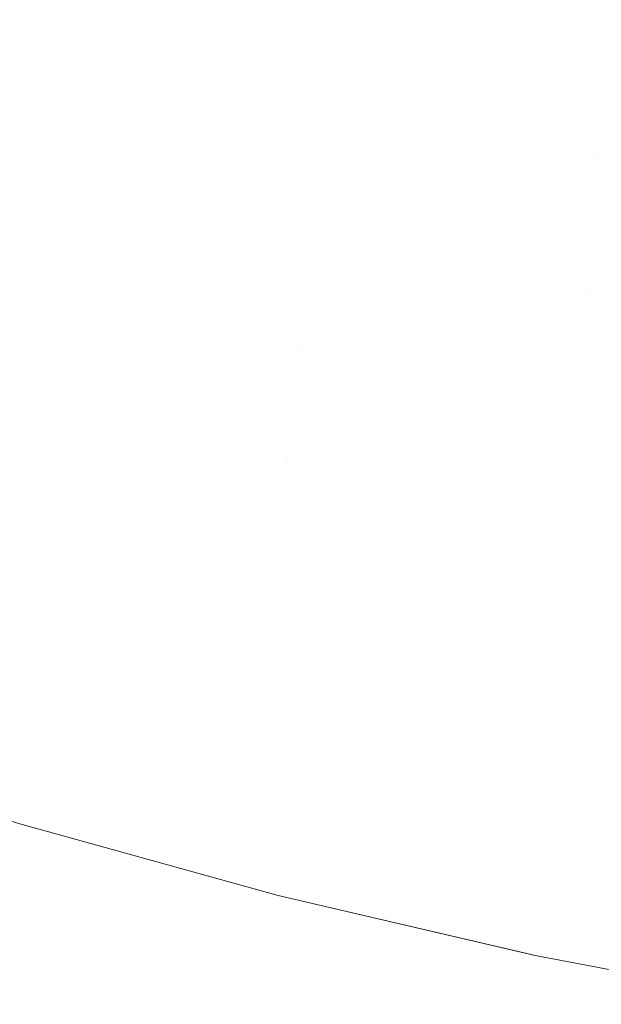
# Model space of a CAD drawing. Header units: centimetres. Extents: x -17.1 to 18.2, y 4.2 to 6.
# Tile 13 of 256: x -17.03316 to -17.02903, y 4.20083 to 4.20783. Entities that reach past the tile are written whole.
import ezdxf

# ---------------------------------------------------------------- set-up
doc = ezdxf.new("R2010")
doc.units = ezdxf.units.CM
doc.header["$LTSCALE"] = 2.54
doc.layers.add('Lucido design-1', color=7, linetype='Continuous')

# ---------------------------------------------------------------- blocks, each defined once
blk = doc.blocks.new('Gruppo-3-1')
at = {"color": 7, "linetype": 'Continuous', "lineweight": 9}
for points, invisible_edges in [([(-17.0328598, 4.2078754, -2276.2887813), (-17.0319118, 4.2075932, -2276.2887813), (-17.0317821, 4.2086286, -2276.2859436), (-17.0327195, 4.2089077, -2276.2859436)], 15), ([(-17.0308406, 4.2083711, -2276.2859436), (-17.0317821, 4.2086286, -2276.2859436), (-17.0319118, 4.2075932, -2276.2887813), (-17.0309597, 4.2073328, -2276.2887813)], 15), ([(-17.0327909, 4.2083817, -2276.9569834), (-17.0318482, 4.208101, -2276.9569834), (-17.0319118, 4.2075932, -2276.9555586), (-17.0328598, 4.2078754, -2276.9555586)], 15), ([(-17.0309597, 4.2073328, -2276.2887813), (-17.0300037, 4.2070944, -2276.2887813), (-17.0298953, 4.2081353, -2276.2859436), (-17.0308406, 4.2083711, -2276.2859436)], 15), ([(-17.0308406, 4.2083711, -2276.9583964), (-17.0298953, 4.2081353, -2276.9583964), (-17.0299506, 4.2076049, -2276.9569834), (-17.0309013, 4.2078421, -2276.9569834)], 15), ([(-17.0328598, 4.2078754, -2276.2887813), (-17.0338032, 4.2081793, -2276.2887813), (-17.0339424, 4.2072301, -2276.2916647), (-17.0329892, 4.206923, -2276.2916647)], 15), ([(-17.0329259, 4.2073891, -2276.9541224), (-17.0338743, 4.2076946, -2276.9541224), (-17.0338032, 4.2081793, -2276.9555586), (-17.0328598, 4.2078754, -2276.9555586)], 15), ([(-17.0289466, 4.2079215, -2276.2859436), (-17.0298953, 4.2081353, -2276.2859436), (-17.0300037, 4.2070944, -2276.2887813), (-17.0290443, 4.2068781, -2276.2887813)], 15), ([(-17.0289964, 4.2073899, -2276.9569834), (-17.0299506, 4.2076049, -2276.9569834), (-17.0298953, 4.2081353, -2276.9583964), (-17.0289466, 4.2079215, -2276.9583964)], 15), ([(-17.0309597, 4.2073328, -2276.9555586), (-17.0319118, 4.2075932, -2276.9555586), (-17.0318482, 4.208101, -2276.9569834), (-17.0309013, 4.2078421, -2276.9569834)], 15), ([(-17.0329892, 4.206923, -2276.2916647), (-17.0320315, 4.2066379, -2276.2916647), (-17.0319118, 4.2075932, -2276.2887813), (-17.0328598, 4.2078754, -2276.2887813)], 15), ([(-17.0328598, 4.2078754, -2276.9555586), (-17.0319118, 4.2075932, -2276.9555586), (-17.0319729, 4.2071054, -2276.9541224), (-17.0329259, 4.2073891, -2276.9541224)], 15), ([(-17.0290443, 4.2068781, -2276.2887813), (-17.0280817, 4.2066842, -2276.2887813), (-17.0279948, 4.2077298, -2276.2859436), (-17.0289466, 4.2079215, -2276.2859436)], 15), ([(-17.0309013, 4.2078421, -2276.9569834), (-17.0299506, 4.2076049, -2276.9569834), (-17.0300037, 4.2070944, -2276.9555586), (-17.0309597, 4.2073328, -2276.9555586)], 15), ([(-17.0329892, 4.206923, -2276.9526752), (-17.0339424, 4.2072301, -2276.9526752), (-17.0338743, 4.2076946, -2276.9541224), (-17.0329259, 4.2073891, -2276.9541224)], 15), ([(-17.0309597, 4.2073328, -2276.2887813), (-17.0319118, 4.2075932, -2276.2887813), (-17.0320315, 4.2066379, -2276.2916647), (-17.0310695, 4.2063748, -2276.2916647)], 15), ([(-17.0310158, 4.2068436, -2276.9541224), (-17.0319729, 4.2071054, -2276.9541224), (-17.0319118, 4.2075932, -2276.9555586), (-17.0309597, 4.2073328, -2276.9555586)], 15), ([(-17.0290443, 4.2068781, -2276.9555586), (-17.0300037, 4.2070944, -2276.9555586), (-17.0299506, 4.2076049, -2276.9569834), (-17.0289964, 4.2073899, -2276.9569834)], 15), ([(-17.0329259, 4.2073891, -2276.9541224), (-17.0319729, 4.2071054, -2276.9541224), (-17.0320315, 4.2066379, -2276.9526752), (-17.0329892, 4.206923, -2276.9526752)], 15), ([(-17.0289964, 4.2073899, -2276.9569834), (-17.028039, 4.2071971, -2276.9569834), (-17.0280817, 4.2066842, -2276.9555586), (-17.0290443, 4.2068781, -2276.9555586)], 15), ([(-17.0310695, 4.2063748, -2276.2916647), (-17.0301037, 4.2061339, -2276.2916647), (-17.0300037, 4.2070944, -2276.2887813), (-17.0309597, 4.2073328, -2276.2887813)], 15), ([(-17.0309597, 4.2073328, -2276.9555586), (-17.0300037, 4.2070944, -2276.9555586), (-17.0300548, 4.2066039, -2276.9541224), (-17.0310158, 4.2068436, -2276.9541224)], 15), ([(-17.0329892, 4.206923, -2276.2916647), (-17.0339424, 4.2072301, -2276.2916647), (-17.0340696, 4.206363, -2276.2945904), (-17.0331075, 4.2060531, -2276.2945904)], 15), ([(-17.0330498, 4.2064776, -2276.9512174), (-17.0340075, 4.2067861, -2276.9512174), (-17.0339424, 4.2072301, -2276.9526752), (-17.0329892, 4.206923, -2276.9526752)], 15), ([(-17.0310695, 4.2063748, -2276.9526752), (-17.0320315, 4.2066379, -2276.9526752), (-17.0319729, 4.2071054, -2276.9541224), (-17.0310158, 4.2068436, -2276.9541224)], 15), ([(-17.0290443, 4.2068781, -2276.2887813), (-17.0300037, 4.2070944, -2276.2887813), (-17.0301037, 4.2061339, -2276.2916647), (-17.0291344, 4.2059155, -2276.2916647)], 15), ([(-17.0300548, 4.2066039, -2276.9541224), (-17.0300037, 4.2070944, -2276.9555586), (-17.0290443, 4.2068781, -2276.9555586)], 11), ([(-17.0331075, 4.2060531, -2276.2945904), (-17.0321408, 4.2057653, -2276.2945904), (-17.0320315, 4.2066379, -2276.2916647), (-17.0329892, 4.206923, -2276.2916647)], 15), ([(-17.0329892, 4.206923, -2276.9526752), (-17.0320315, 4.2066379, -2276.9526752), (-17.0320875, 4.2061911, -2276.9512174), (-17.0330498, 4.2064776, -2276.9512174)], 15), ([(-17.0290443, 4.2068781, -2276.9555586), (-17.0291344, 4.2059155, -2276.9526752), (-17.0301037, 4.2061339, -2276.9526752), (-17.0300548, 4.2066039, -2276.9541224)], 15), ([(-17.0291344, 4.2059155, -2276.2916647), (-17.0281618, 4.2057196, -2276.2916647), (-17.0280817, 4.2066842, -2276.2887813), (-17.0290443, 4.2068781, -2276.2887813)], 15), ([(-17.0290443, 4.2068781, -2276.9555586), (-17.0280817, 4.2066842, -2276.9555586), (-17.0281618, 4.2057196, -2276.9526752), (-17.0291344, 4.2059155, -2276.9526752)], 15), ([(-17.0310158, 4.2068436, -2276.9541224), (-17.0300548, 4.2066039, -2276.9541224), (-17.0301037, 4.2061339, -2276.9526752), (-17.0310695, 4.2063748, -2276.9526752)], 15), ([(-17.0331075, 4.2060531, -2276.9497496), (-17.0340696, 4.206363, -2276.9497496), (-17.0340075, 4.2067861, -2276.9512174), (-17.0330498, 4.2064776, -2276.9512174)], 15), ([(-17.0310695, 4.2063748, -2276.2916647), (-17.0320315, 4.2066379, -2276.2916647), (-17.0321408, 4.2057653, -2276.2945904), (-17.0311699, 4.2054997, -2276.2945904)], 15), ([(-17.0311209, 4.2059267, -2276.9512174), (-17.0320875, 4.2061911, -2276.9512174), (-17.0320315, 4.2066379, -2276.9526752), (-17.0310695, 4.2063748, -2276.9526752)], 15), ([(-17.0330498, 4.2064776, -2276.9512174), (-17.0320875, 4.2061911, -2276.9512174), (-17.0321408, 4.2057653, -2276.9497496), (-17.0331075, 4.2060531, -2276.9497496)], 15), ([(-17.0331075, 4.2060531, -2276.2945904), (-17.0340696, 4.206363, -2276.2945904), (-17.0341843, 4.2055805, -2276.2975546), (-17.0332142, 4.205268, -2276.2975546)], 15), ([(-17.0331623, 4.2056498, -2276.9482721), (-17.0341285, 4.205961, -2276.9482721), (-17.0340696, 4.206363, -2276.9497496), (-17.0331075, 4.2060531, -2276.9497496)], 15), ([(-17.0311699, 4.2054997, -2276.2945904), (-17.0301951, 4.2052566, -2276.2945904), (-17.0301037, 4.2061339, -2276.2916647), (-17.0310695, 4.2063748, -2276.2916647)], 15), ([(-17.0310695, 4.2063748, -2276.9526752), (-17.0301037, 4.2061339, -2276.9526752), (-17.0301505, 4.2056847, -2276.9512174), (-17.0311209, 4.2059267, -2276.9512174)], 15), ([(-17.0311699, 4.2054997, -2276.9497496), (-17.0321408, 4.2057653, -2276.9497496), (-17.0320875, 4.2061911, -2276.9512174), (-17.0311209, 4.2059267, -2276.9512174)], 15), ([(-17.0291344, 4.2059155, -2276.2916647), (-17.0301037, 4.2061339, -2276.2916647), (-17.0301951, 4.2052566, -2276.2945904), (-17.0292167, 4.2050361, -2276.2945904)], 15), ([(-17.0301505, 4.2056847, -2276.9512174), (-17.0301037, 4.2061339, -2276.9526752), (-17.0291344, 4.2059155, -2276.9526752)], 11), ([(-17.0332142, 4.205268, -2276.2975546), (-17.0322395, 4.2049778, -2276.2975546), (-17.0321408, 4.2057653, -2276.2945904), (-17.0331075, 4.2060531, -2276.2945904)], 15), ([(-17.0331075, 4.2060531, -2276.9497496), (-17.0321408, 4.2057653, -2276.9497496), (-17.0321915, 4.2053608, -2276.9482721), (-17.0331623, 4.2056498, -2276.9482721)], 15), ([(-17.0332142, 4.205268, -2276.9467854), (-17.0341843, 4.2055805, -2276.9467854), (-17.0341285, 4.205961, -2276.9482721), (-17.0331623, 4.2056498, -2276.9482721)], 15), ([(-17.0311209, 4.2059267, -2276.9512174), (-17.0301505, 4.2056847, -2276.9512174), (-17.0301951, 4.2052566, -2276.9497496), (-17.0311699, 4.2054997, -2276.9497496)], 15), ([(-17.0291344, 4.2059155, -2276.9526752), (-17.0292167, 4.2050361, -2276.9497496), (-17.0301951, 4.2052566, -2276.9497496), (-17.0301505, 4.2056847, -2276.9512174)], 15), ([(-17.0292167, 4.2050361, -2276.2945904), (-17.0282351, 4.2048384, -2276.2945904), (-17.0281618, 4.2057196, -2276.2916647), (-17.0291344, 4.2059155, -2276.2916647)], 15), ([(-17.0291344, 4.2059155, -2276.9526752), (-17.0281618, 4.2057196, -2276.9526752), (-17.0282351, 4.2048384, -2276.9497496), (-17.0292167, 4.2050361, -2276.9497496)], 15), ([(-17.0311699, 4.2054997, -2276.2945904), (-17.0321408, 4.2057653, -2276.2945904), (-17.0322395, 4.2049778, -2276.2975546), (-17.0312605, 4.20471, -2276.2975546)], 15), ([(-17.0321915, 4.2053608, -2276.9482721), (-17.0321408, 4.2057653, -2276.9497496), (-17.0311699, 4.2054997, -2276.9497496)], 11), ([(-17.0331623, 4.2056498, -2276.9482721), (-17.0321915, 4.2053608, -2276.9482721), (-17.0322395, 4.2049778, -2276.9467854), (-17.0332142, 4.205268, -2276.9467854)], 15), ([(-17.0311699, 4.2054997, -2276.9497496), (-17.0312605, 4.20471, -2276.9467854), (-17.0322395, 4.2049778, -2276.9467854), (-17.0321915, 4.2053608, -2276.9482721)], 15), ([(-17.0312605, 4.20471, -2276.2975546), (-17.0302775, 4.2044649, -2276.2975546), (-17.0301951, 4.2052566, -2276.2945904), (-17.0311699, 4.2054997, -2276.2945904)], 15), ([(-17.0311699, 4.2054997, -2276.9497496), (-17.0301951, 4.2052566, -2276.9497496), (-17.0302775, 4.2044649, -2276.9467854), (-17.0312605, 4.20471, -2276.9467854)], 15), ([(-17.0333091, 4.2045699, -2276.3005536), (-17.0323272, 4.2042776, -2276.3005536), (-17.0322395, 4.2049778, -2276.2975546), (-17.0332142, 4.205268, -2276.2975546)], 15), ([(-17.0332142, 4.205268, -2276.9467854), (-17.0322395, 4.2049778, -2276.9467854), (-17.0322847, 4.2046167, -2276.94529), (-17.0332631, 4.204908, -2276.94529)], 15), ([(-17.0292167, 4.2050361, -2276.2945904), (-17.0301951, 4.2052566, -2276.2945904), (-17.0302775, 4.2044649, -2276.2975546), (-17.029291, 4.2042426, -2276.2975546)], 15), ([(-17.029291, 4.2042426, -2276.9467854), (-17.0302775, 4.2044649, -2276.9467854), (-17.0301951, 4.2052566, -2276.9497496), (-17.0292167, 4.2050361, -2276.9497496)], 15), ([(-17.029291, 4.2042426, -2276.2975546), (-17.0283012, 4.2040432, -2276.2975546), (-17.0282351, 4.2048384, -2276.2945904), (-17.0292167, 4.2050361, -2276.2945904)], 15), ([(-17.0292167, 4.2050361, -2276.9497496), (-17.0282351, 4.2048384, -2276.9497496), (-17.0283012, 4.2040432, -2276.9467854), (-17.029291, 4.2042426, -2276.9467854)], 15), ([(-17.0312605, 4.20471, -2276.2975546), (-17.0322395, 4.2049778, -2276.2975546), (-17.0323272, 4.2042776, -2276.3005536), (-17.031341, 4.2040079, -2276.3005536)], 15), ([(-17.0322847, 4.2046167, -2276.94529), (-17.0322395, 4.2049778, -2276.9467854), (-17.0312605, 4.20471, -2276.9467854)], 11), ([(-17.0332631, 4.204908, -2276.94529), (-17.0322847, 4.2046167, -2276.94529), (-17.0323272, 4.2042776, -2276.9437864), (-17.0333091, 4.2045699, -2276.9437864)], 15), ([(-17.0312605, 4.20471, -2276.9467854), (-17.031341, 4.2040079, -2276.9437864), (-17.0323272, 4.2042776, -2276.9437864), (-17.0322847, 4.2046167, -2276.94529)], 15), ([(-17.031341, 4.2040079, -2276.3005536), (-17.0303508, 4.2037609, -2276.3005536), (-17.0302775, 4.2044649, -2276.2975546), (-17.0312605, 4.20471, -2276.2975546)], 15), ([(-17.0312605, 4.20471, -2276.9467854), (-17.0302775, 4.2044649, -2276.9467854), (-17.0303508, 4.2037609, -2276.9437864), (-17.031341, 4.2040079, -2276.9437864)], 15), ([(-17.0333919, 4.2039608, -2276.3035833), (-17.0324037, 4.2036666, -2276.3035833), (-17.0323272, 4.2042776, -2276.3005536), (-17.0333091, 4.2045699, -2276.3005536)], 15), ([(-17.0333091, 4.2045699, -2276.9437864), (-17.0323272, 4.2042776, -2276.9437864), (-17.0324037, 4.2036666, -2276.9407566), (-17.0333919, 4.2039608, -2276.9407566)], 15), ([(-17.029291, 4.2042426, -2276.2975546), (-17.0302775, 4.2044649, -2276.2975546), (-17.0303508, 4.2037609, -2276.3005536), (-17.029357, 4.2035369, -2276.3005536)], 15), ([(-17.029357, 4.2035369, -2276.9437864), (-17.0303508, 4.2037609, -2276.9437864), (-17.0302775, 4.2044649, -2276.9467854), (-17.029291, 4.2042426, -2276.9467854)], 15), ([(-17.031341, 4.2040079, -2276.3005536), (-17.0323272, 4.2042776, -2276.3005536), (-17.0324037, 4.2036666, -2276.3035833), (-17.0314112, 4.2033952, -2276.3035833)], 15), ([(-17.0314112, 4.2033952, -2276.9407566), (-17.0324037, 4.2036666, -2276.9407566), (-17.0323272, 4.2042776, -2276.9437864), (-17.031341, 4.2040079, -2276.9437864)], 15), ([(-17.029357, 4.2035369, -2276.3005536), (-17.0283599, 4.2033361, -2276.3005536), (-17.0283012, 4.2040432, -2276.2975546), (-17.029291, 4.2042426, -2276.2975546)], 15), ([(-17.029291, 4.2042426, -2276.9467854), (-17.0283012, 4.2040432, -2276.9467854), (-17.0283599, 4.2033361, -2276.9437864), (-17.029357, 4.2035369, -2276.9437864)], 15), ([(-17.0314112, 4.2033952, -2276.3035833), (-17.0304148, 4.2031467, -2276.3035833), (-17.0303508, 4.2037609, -2276.3005536), (-17.031341, 4.2040079, -2276.3005536)], 15), ([(-17.031341, 4.2040079, -2276.9437864), (-17.0303508, 4.2037609, -2276.9437864), (-17.0304148, 4.2031467, -2276.9407566), (-17.0314112, 4.2033952, -2276.9407566)], 15), ([(-17.0334623, 4.2034425, -2276.3066398), (-17.0324689, 4.2031467, -2276.3066398), (-17.0324037, 4.2036666, -2276.3035833), (-17.0333919, 4.2039608, -2276.3035833)], 15), ([(-17.0333919, 4.2039608, -2276.9407566), (-17.0324037, 4.2036666, -2276.9407566), (-17.0324689, 4.2031467, -2276.9377002), (-17.0334623, 4.2034425, -2276.9377002)], 15), ([(-17.029357, 4.2035369, -2276.3005536), (-17.0303508, 4.2037609, -2276.3005536), (-17.0304148, 4.2031467, -2276.3035833), (-17.0294146, 4.2029213, -2276.3035833)], 15), ([(-17.0294146, 4.2029213, -2276.9407566), (-17.0304148, 4.2031467, -2276.9407566), (-17.0303508, 4.2037609, -2276.9437864), (-17.029357, 4.2035369, -2276.9437864)], 15), ([(-17.0314112, 4.2033952, -2276.3035833), (-17.0324037, 4.2036666, -2276.3035833), (-17.0324689, 4.2031467, -2276.3066398), (-17.031471, 4.2028737, -2276.3066398)], 15), ([(-17.031471, 4.2028737, -2276.9377002), (-17.0324689, 4.2031467, -2276.9377002), (-17.0324037, 4.2036666, -2276.9407566), (-17.0314112, 4.2033952, -2276.9407566)], 15), ([(-17.0294146, 4.2029213, -2276.3035833), (-17.0284112, 4.2027192, -2276.3035833), (-17.0283599, 4.2033361, -2276.3005536), (-17.029357, 4.2035369, -2276.3005536)], 15), ([(-17.029357, 4.2035369, -2276.9437864), (-17.0283599, 4.2033361, -2276.9437864), (-17.0284112, 4.2027192, -2276.9407566), (-17.0294146, 4.2029213, -2276.9407566)], 15), ([(-17.0335203, 4.2030163, -2276.3097186), (-17.0325224, 4.2027192, -2276.3097186), (-17.0324689, 4.2031467, -2276.3066398), (-17.0334623, 4.2034425, -2276.3066398)], 15), ([(-17.0334623, 4.2034425, -2276.9377002), (-17.0324689, 4.2031467, -2276.9377002), (-17.0325224, 4.2027192, -2276.9346213), (-17.0335203, 4.2030163, -2276.9346213)], 15), ([(-17.031471, 4.2028737, -2276.3066398), (-17.0304692, 4.2026239, -2276.3066398), (-17.0304148, 4.2031467, -2276.3035833), (-17.0314112, 4.2033952, -2276.3035833)], 15), ([(-17.0314112, 4.2033952, -2276.9407566), (-17.0304148, 4.2031467, -2276.9407566), (-17.0304692, 4.2026239, -2276.9377002), (-17.031471, 4.2028737, -2276.9377002)], 15), ([(-17.031471, 4.2028737, -2276.3066398), (-17.0324689, 4.2031467, -2276.3066398), (-17.0325224, 4.2027192, -2276.3097186), (-17.0315202, 4.202445, -2276.3097186)], 15), ([(-17.0315202, 4.202445, -2276.9346213), (-17.0325224, 4.2027192, -2276.9346213), (-17.0324689, 4.2031467, -2276.9377002), (-17.031471, 4.2028737, -2276.9377002)], 15), ([(-17.0294146, 4.2029213, -2276.3035833), (-17.0304148, 4.2031467, -2276.3035833), (-17.0304692, 4.2026239, -2276.3066398), (-17.0294637, 4.2023973, -2276.3066398)], 15), ([(-17.0294637, 4.2023973, -2276.9377002), (-17.0304692, 4.2026239, -2276.9377002), (-17.0304148, 4.2031467, -2276.9407566), (-17.0294146, 4.2029213, -2276.9407566)], 15), ([(-17.0335655, 4.2026835, -2276.3128155), (-17.0325642, 4.2023854, -2276.3128155), (-17.0325224, 4.2027192, -2276.3097186), (-17.0335203, 4.2030163, -2276.3097186)], 15), ([(-17.0335203, 4.2030163, -2276.9346213), (-17.0325224, 4.2027192, -2276.9346213), (-17.0325642, 4.2023854, -2276.9315244), (-17.0335655, 4.2026835, -2276.9315244)], 15), ([(-17.0294637, 4.2023973, -2276.3066398), (-17.0284548, 4.2021941, -2276.3066398), (-17.0284112, 4.2027192, -2276.3035833), (-17.0294146, 4.2029213, -2276.3035833)], 15), ([(-17.0294146, 4.2029213, -2276.9407566), (-17.0284112, 4.2027192, -2276.9407566), (-17.0284548, 4.2021941, -2276.9377002), (-17.0294637, 4.2023973, -2276.9377002)], 15), ([(-17.0315202, 4.202445, -2276.3097186), (-17.0305139, 4.2021941, -2276.3097186), (-17.0304692, 4.2026239, -2276.3066398), (-17.031471, 4.2028737, -2276.3066398)], 15), ([(-17.031471, 4.2028737, -2276.9377002), (-17.0304692, 4.2026239, -2276.9377002), (-17.0305139, 4.2021941, -2276.9346213), (-17.0315202, 4.202445, -2276.9346213)], 15), ([(-17.0335979, 4.2024451, -2276.3159261), (-17.0325942, 4.2021462, -2276.3159261), (-17.0325642, 4.2023854, -2276.3128155), (-17.0335655, 4.2026835, -2276.3128155)], 15), ([(-17.0335655, 4.2026835, -2276.9315244), (-17.0325642, 4.2023854, -2276.9315244), (-17.0325942, 4.2021462, -2276.9284139), (-17.0335979, 4.2024451, -2276.9284139)], 15), ([(-17.0315202, 4.202445, -2276.3097186), (-17.0325224, 4.2027192, -2276.3097186), (-17.0325642, 4.2023854, -2276.3128155), (-17.0315586, 4.2021103, -2276.3128155)], 15), ([(-17.0315586, 4.2021103, -2276.9315244), (-17.0325642, 4.2023854, -2276.9315244), (-17.0325224, 4.2027192, -2276.9346213), (-17.0315202, 4.202445, -2276.9346213)], 15), ([(-17.0294637, 4.2023973, -2276.3066398), (-17.0304692, 4.2026239, -2276.3066398), (-17.0305139, 4.2021941, -2276.3097186), (-17.029504, 4.2019665, -2276.3097186)], 15), ([(-17.029504, 4.2019665, -2276.9346213), (-17.0305139, 4.2021941, -2276.9346213), (-17.0304692, 4.2026239, -2276.9377002), (-17.0294637, 4.2023973, -2276.9377002)], 15), ([(-17.0336174, 4.2023018, -2276.3190457), (-17.0326122, 4.2020025, -2276.3190457), (-17.0325942, 4.2021462, -2276.3159261), (-17.0335979, 4.2024451, -2276.3159261)], 15), ([(-17.0335979, 4.2024451, -2276.9284139), (-17.0325942, 4.2021462, -2276.9284139), (-17.0326122, 4.2020025, -2276.9252942), (-17.0336174, 4.2023018, -2276.9252942)], 15), ([(-17.0315586, 4.2021103, -2276.3128155), (-17.0305489, 4.2018585, -2276.3128155), (-17.0305139, 4.2021941, -2276.3097186), (-17.0315202, 4.202445, -2276.3097186)], 15), ([(-17.0315202, 4.202445, -2276.9346213), (-17.0305139, 4.2021941, -2276.9346213), (-17.0305489, 4.2018585, -2276.9315244), (-17.0315586, 4.2021103, -2276.9315244)], 15), ([(-17.029504, 4.2019665, -2276.3097186), (-17.0284907, 4.2017624, -2276.3097186), (-17.0284548, 4.2021941, -2276.3066398), (-17.0294637, 4.2023973, -2276.3066398)], 15), ([(-17.0294637, 4.2023973, -2276.9377002), (-17.0284548, 4.2021941, -2276.9377002), (-17.0284907, 4.2017624, -2276.9346213), (-17.029504, 4.2019665, -2276.9346213)], 15), ([(-17.0315586, 4.2021103, -2276.3128155), (-17.0325642, 4.2023854, -2276.3128155), (-17.0325942, 4.2021462, -2276.3159261), (-17.0315861, 4.2018705, -2276.3159261)], 15), ([(-17.0315861, 4.2018705, -2276.9284139), (-17.0325942, 4.2021462, -2276.9284139), (-17.0325642, 4.2023854, -2276.9315244), (-17.0315586, 4.2021103, -2276.9315244)], 15), ([(-17.0336216, 4.202261, -2276.32217), (-17.0331627, 4.2021136, -2276.32217), (-17.0326122, 4.2020025, -2276.3190457), (-17.0336174, 4.2023018, -2276.3190457)], 14), ([(-17.0336174, 4.2023018, -2276.9252942), (-17.0326122, 4.2020025, -2276.9252942), (-17.0331627, 4.2021136, -2276.92217), (-17.0336216, 4.202261, -2276.92217)], 11), ([(-17.029504, 4.2019665, -2276.3097186), (-17.0305139, 4.2021941, -2276.3097186), (-17.0305489, 4.2018585, -2276.3128155), (-17.0295355, 4.2016301, -2276.3128155)], 15), ([(-17.0295355, 4.2016301, -2276.9315244), (-17.0305489, 4.2018585, -2276.9315244), (-17.0305139, 4.2021941, -2276.9346213), (-17.029504, 4.2019665, -2276.9346213)], 15), ([(-17.0315861, 4.2018705, -2276.3159261), (-17.0325942, 4.2021462, -2276.3159261), (-17.0326122, 4.2020025, -2276.3190457), (-17.0316026, 4.2017263, -2276.3190457)], 15), ([(-17.0316026, 4.2017263, -2276.9252942), (-17.0326122, 4.2020025, -2276.9252942), (-17.0325942, 4.2021462, -2276.9284139), (-17.0315861, 4.2018705, -2276.9284139)], 15), ([(-17.0316026, 4.2017263, -2276.3190457), (-17.0326122, 4.2020025, -2276.3190457), (-17.0331627, 4.2021136, -2276.32217), (-17.0316068, 4.2016831, -2276.32217)], 11), ([(-17.0331627, 4.2021136, -2276.92217), (-17.0313254, 4.2016053, -2276.92217), (-17.0313254, 4.2016053, -2276.32217), (-17.0316068, 4.2016831, -2276.32217)], 10), ([(-17.0316068, 4.2016831, -2276.32217), (-17.0331627, 4.2021136, -2276.32217), (-17.0331627, 4.2021136, -2276.92217)], 10), ([(-17.0313254, 4.2016053, -2276.92217), (-17.0331627, 4.2021136, -2276.92217), (-17.0326122, 4.2020025, -2276.9252942), (-17.0316026, 4.2017263, -2276.9252942)], 14), ([(-17.0315861, 4.2018705, -2276.3159261), (-17.0305739, 4.2016181, -2276.3159261), (-17.0305489, 4.2018585, -2276.3128155), (-17.0315586, 4.2021103, -2276.3128155)], 15), ([(-17.0315586, 4.2021103, -2276.9315244), (-17.0305489, 4.2018585, -2276.9315244), (-17.0305739, 4.2016181, -2276.9284139), (-17.0315861, 4.2018705, -2276.9284139)], 15), ([(-17.0295355, 4.2016301, -2276.3128155), (-17.0285187, 4.2014253, -2276.3128155), (-17.0284907, 4.2017624, -2276.3097186), (-17.029504, 4.2019665, -2276.3097186)], 15), ([(-17.029504, 4.2019665, -2276.9346213), (-17.0284907, 4.2017624, -2276.9346213), (-17.0285187, 4.2014253, -2276.9315244), (-17.0295355, 4.2016301, -2276.9315244)], 15), ([(-17.0316026, 4.2017263, -2276.3190457), (-17.030589, 4.2014735, -2276.3190457), (-17.0305739, 4.2016181, -2276.3159261), (-17.0315861, 4.2018705, -2276.3159261)], 15), ([(-17.0315861, 4.2018705, -2276.9284139), (-17.0305739, 4.2016181, -2276.9284139), (-17.030589, 4.2014735, -2276.9252942), (-17.0316026, 4.2017263, -2276.9252942)], 15), ([(-17.0295355, 4.2016301, -2276.3128155), (-17.0305489, 4.2018585, -2276.3128155), (-17.0305739, 4.2016181, -2276.3159261), (-17.029558, 4.2013891, -2276.3159261)], 15), ([(-17.029558, 4.2013891, -2276.9284139), (-17.0305739, 4.2016181, -2276.9284139), (-17.0305489, 4.2018585, -2276.9315244), (-17.0295355, 4.2016301, -2276.9315244)], 15), ([(-17.0316068, 4.2016831, -2276.32217), (-17.0313254, 4.2016053, -2276.32217), (-17.030589, 4.2014735, -2276.3190457), (-17.0316026, 4.2017263, -2276.3190457)], 14), ([(-17.0316026, 4.2017263, -2276.9252942), (-17.030589, 4.2014735, -2276.9252942), (-17.0313254, 4.2016053, -2276.92217)], 11), ([(-17.029558, 4.2013891, -2276.3159261), (-17.0285388, 4.2011838, -2276.3159261), (-17.0285187, 4.2014253, -2276.3128155), (-17.0295355, 4.2016301, -2276.3128155)], 15), ([(-17.0295355, 4.2016301, -2276.9315244), (-17.0285187, 4.2014253, -2276.9315244), (-17.0285388, 4.2011838, -2276.9284139), (-17.029558, 4.2013891, -2276.9284139)], 15), ([(-17.0295716, 4.2012442, -2276.3190457), (-17.030589, 4.2014735, -2276.3190457), (-17.0313254, 4.2016053, -2276.32217), (-17.0295758, 4.2011975, -2276.32217)], 11), ([(-17.0313254, 4.2016053, -2276.92217), (-17.0294961, 4.2011789, -2276.92217), (-17.0294961, 4.2011789, -2276.32217), (-17.0295758, 4.2011975, -2276.32217)], 10), ([(-17.0295758, 4.2011975, -2276.32217), (-17.0313254, 4.2016053, -2276.32217), (-17.0313254, 4.2016053, -2276.92217)], 10), ([(-17.0294961, 4.2011789, -2276.92217), (-17.0313254, 4.2016053, -2276.92217), (-17.030589, 4.2014735, -2276.9252942), (-17.0295716, 4.2012442, -2276.9252942)], 14), ([(-17.029558, 4.2013891, -2276.3159261), (-17.0305739, 4.2016181, -2276.3159261), (-17.030589, 4.2014735, -2276.3190457), (-17.0295716, 4.2012442, -2276.3190457)], 15), ([(-17.0295716, 4.2012442, -2276.9252942), (-17.030589, 4.2014735, -2276.9252942), (-17.0305739, 4.2016181, -2276.9284139), (-17.029558, 4.2013891, -2276.9284139)], 15), ([(-17.0295716, 4.2012442, -2276.3190457), (-17.0285509, 4.2010387, -2276.3190457), (-17.0285388, 4.2011838, -2276.3159261), (-17.029558, 4.2013891, -2276.3159261)], 15), ([(-17.029558, 4.2013891, -2276.9284139), (-17.0285388, 4.2011838, -2276.9284139), (-17.0285509, 4.2010387, -2276.9252942), (-17.0295716, 4.2012442, -2276.9252942)], 15), ([(-17.0295716, 4.2012442, -2276.3190457), (-17.0295758, 4.2011975, -2276.32217), (-17.0294961, 4.2011789, -2276.32217)], 9), ([(-17.0294961, 4.2011789, -2276.32217), (-17.0276731, 4.2008322, -2276.32217), (-17.0285509, 4.2010387, -2276.3190457), (-17.0295716, 4.2012442, -2276.3190457)], 14), ([(-17.0295716, 4.2012442, -2276.9252942), (-17.0285509, 4.2010387, -2276.9252942), (-17.0276731, 4.2008322, -2276.92217), (-17.0294961, 4.2011789, -2276.92217)], 11), ([(-17.0276731, 4.2008322, -2276.92217), (-17.0276731, 4.2008322, -2276.32217), (-17.0294961, 4.2011789, -2276.32217), (-17.0294961, 4.2011789, -2276.92217)], 5)]:
    blk.add_3dface(points, dxfattribs=dict(at, invisible_edges=invisible_edges))
blk = doc.blocks.new('Gruppo-4-1')
at = {"color": 7}
blk.add_blockref('Gruppo-3-1', (0, 0), dxfattribs=at)

msp = doc.modelspace()

# ---------------------------------------------------------------- block references
at = {"layer": 'Lucido design-1', "color": 7}
msp.add_blockref('Gruppo-4-1', (0, 0), dxfattribs=at)

doc.saveas('drawing.dxf')
